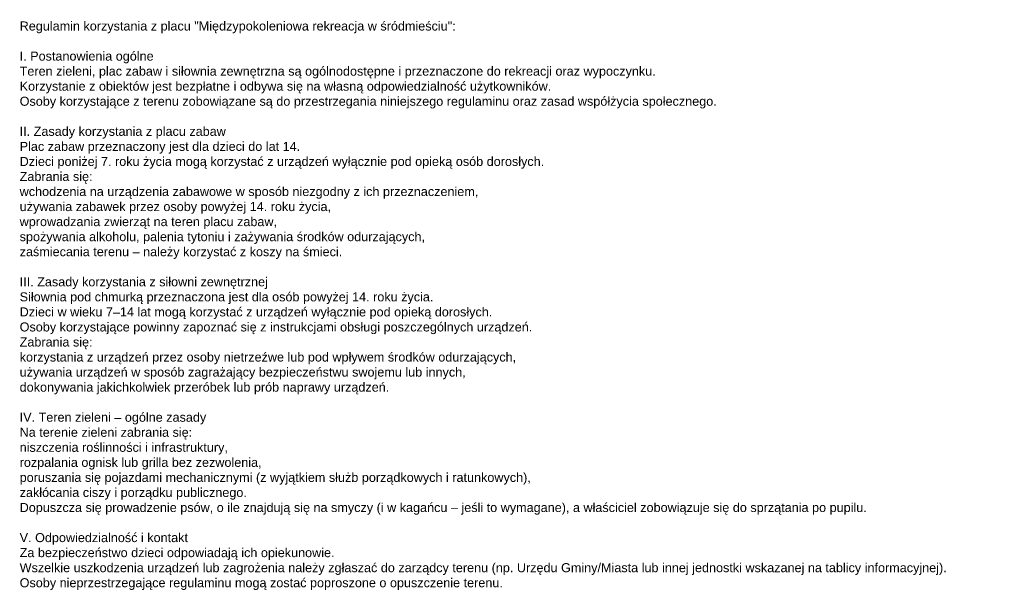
# Model space of a CAD drawing. Header units: millimetres. Extents: x 115 to 851, y -210 to 210.
# Tile 4 of 4: x 720 to 851, y 103 to 179. Entities that reach past the tile are written whole.
import ezdxf

# ---------------------------------------------------------------- set-up
doc = ezdxf.new("R2010")
doc.units = ezdxf.units.MM
doc.header["$LTSCALE"] = 1000
doc.layers.add('0_LEGENDA', color=7, linetype='Continuous', lineweight=0)
doc.styles.get("Standard").update_dxf_attribs({"font": 'arial.ttf'})

msp = doc.modelspace()

# ---------------------------------------------------------------- texts
at = {"layer": '0_LEGENDA', "color": 1, "lineweight": 30, "ltscale": 100, "insert": (719.8, 178.72), "char_height": 1.2, "width": 537.7721, "attachment_point": 1}
msp.add_mtext('{\\C256;Regulamin korzystania z placu "Międzypokoleniowa rekreacja w śródmieściu":\\P\\PI. Postanowienia ogólne\\PTeren zieleni, plac zabaw i siłownia zewnętrzna są ogólnodostępne i przeznaczone do rekreacji oraz wypoczynku.\\PKorzystanie z obiektów jest bezpłatne i odbywa się na własną odpowiedzialność użytkowników.\\POsoby korzystające z terenu zobowiązane są do przestrzegania niniejszego regulaminu oraz zasad współżycia społecznego.\\P\\PII. Zasady korzystania z placu zabaw\\PPlac zabaw przeznaczony jest dla dzieci do lat 14.\\PDzieci poniżej 7. roku życia mogą korzystać z urządzeń wyłącznie pod opieką osób dorosłych.\\PZabrania się:\\Pwchodzenia na urządzenia zabawowe w sposób niezgodny z ich przeznaczeniem,\\Pużywania zabawek przez osoby powyżej 14. roku życia,\\Pwprowadzania zwierząt na teren placu zabaw,\\Pspożywania alkoholu, palenia tytoniu i zażywania środków odurzających,\\Pzaśmiecania terenu – należy korzystać z koszy na śmieci.\\P\\PIII. Zasady korzystania z siłowni zewnętrznej\\PSiłownia pod chmurką przeznaczona jest dla osób powyżej 14. roku życia.\\PDzieci w wieku 7–14 lat mogą korzystać z urządzeń wyłącznie pod opieką dorosłych.\\POsoby korzystające powinny zapoznać się z instrukcjami obsługi poszczególnych urządzeń.\\PZabrania się:\\Pkorzystania z urządzeń przez osoby nietrzeźwe lub pod wpływem środków odurzających,\\Pużywania urządzeń w sposób zagrażający bezpieczeństwu swojemu lub innych,\\Pdokonywania jakichkolwiek przeróbek lub prób naprawy urządzeń.\\P\\PIV. Teren zieleni – ogólne zasady\\PNa terenie zieleni zabrania się:\\Pniszczenia roślinności i infrastruktury,\\Prozpalania ognisk lub grilla bez zezwolenia,\\Pporuszania się pojazdami mechanicznymi (z wyjątkiem służb porządkowych i ratunkowych),\\Pzakłócania ciszy i porządku publicznego.\\PDopuszcza się prowadzenie psów, o ile znajdują się na smyczy (i w kagańcu – jeśli to wymagane), a właściciel zobowiązuje się do sprzątania po pupilu.\\P\\PV. Odpowiedzialność i kontakt\\PZa bezpieczeństwo dzieci odpowiadają ich opiekunowie.\\PWszelkie uszkodzenia urządzeń lub zagrożenia należy zgłaszać do zarządcy terenu (np. Urzędu Gminy/Miasta lub innej jednostki wskazanej na tablicy informacyjnej).\\POsoby nieprzestrzegające regulaminu mogą zostać poproszone o opuszczenie terenu.}', dxfattribs=at)

doc.saveas('drawing.dxf')
